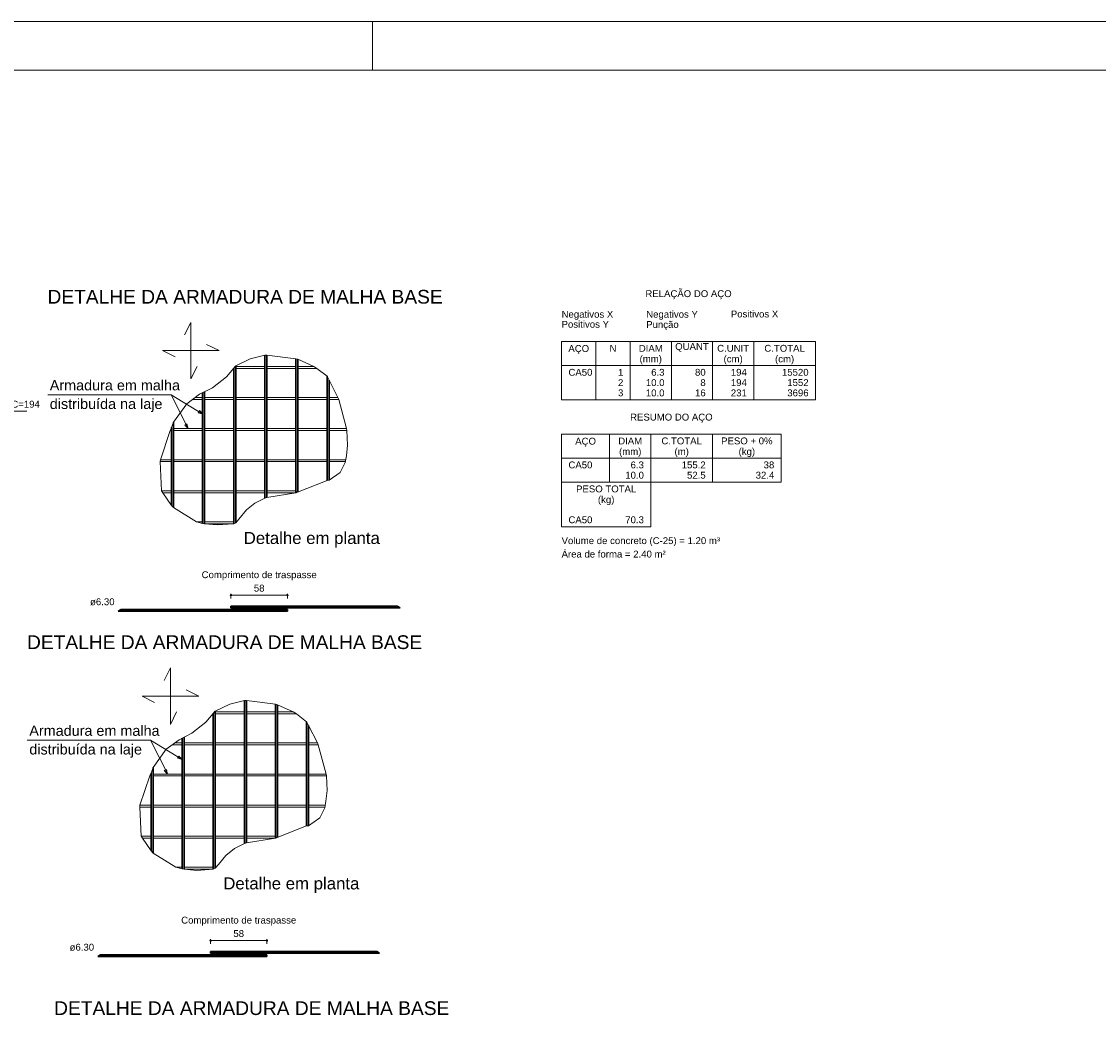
# Model space of a CAD drawing. Header units: millimetres. Extents: x 641 to 725, y -126 to -3.
# Tile 5 of 14: x 681 to 703, y -87 to -67. Entities that reach past the tile are written whole.
import ezdxf

# ---------------------------------------------------------------- set-up
doc = ezdxf.new("R2010")
doc.units = ezdxf.units.MM
doc.header["$MEASUREMENT"] = 0
for name, color, linetype, lineweight in [('Cotas', 9, 'Continuous', 5), ('Descrição da armadura', 7, 'Continuous', 5), ('DT-Armadura', 8, 'Continuous', 30), ('DT-ARMADURA NEG', 1, 'Continuous', 20), ('DT-Armadura negativa', 8, 'Continuous', 30), ('DT-Cotas', 7, 'Continuous', 5), ('DT-Forma', 5, 'Continuous', 5), ('DT-Relação do aço', 7, 'Continuous', 5), ('DT-Textos', 7, 'Continuous', 5), ('DT-Título', 74, 'Continuous', 20), ('PRANCHA 01', 7, 'Continuous', 20)]:
    doc.layers.add(name, color=color, linetype=linetype, lineweight=lineweight)
doc.styles.add('Arial', font='arial.ttf')

msp = doc.modelspace()

# ---------------------------------------------------------------- linework, layer by layer
at = {"layer": 'Cotas'}
for p, q in [((684.1809, -74.5458), (681.6429, -74.5458)), ((684.5329, -75.2418), (684.1809, -74.5458)), ((684.8329, -74.9438), (684.1809, -74.5458)), ((683.7598, -81.6561), (681.2218, -81.6561)), ((684.1118, -82.3521), (683.7598, -81.6561)), ((684.4118, -82.0541), (683.7598, -81.6561))]:
    msp.add_line(p, q, dxfattribs=at)
for points in [[(684.8329, -74.9438), (684.7649, -74.8708), (684.7379, -74.9148), (684.8329, -74.9438)], [(684.5319, -75.2418), (684.5089, -75.1448), (684.4639, -75.1698), (684.5319, -75.2418)], [(684.4118, -82.0541), (684.3438, -81.9811), (684.3168, -82.0251), (684.4118, -82.0541)], [(684.1108, -82.3521), (684.0878, -82.2551), (684.0428, -82.2801), (684.1108, -82.3521)]]:
    msp.add_lwpolyline(points, dxfattribs=at)
at = {"layer": 'DT-Armadura'}
for p, q in [((686.1119, -73.7258), (686.1119, -76.6708)), ((686.1519, -73.7278), (686.1519, -76.6578)), ((685.4719, -73.9938), (685.4719, -77.2008)), ((685.5119, -73.9458), (685.5119, -77.1778)), ((686.7519, -73.8058), (686.7519, -76.5588)), ((686.7919, -73.8138), (686.7919, -76.5268)), ((687.3919, -74.1638), (687.3919, -76.3088)), ((687.4319, -74.2438), (687.4319, -76.3048)), ((684.8319, -74.5018), (684.8319, -77.1918)), ((684.8719, -74.4818), (684.8719, -77.1988)), ((684.2319, -75.1078), (684.2319, -76.8678)), ((684.1919, -75.2198), (684.1919, -76.8228)), ((685.6908, -80.8361), (685.6908, -83.7811)), ((685.7308, -80.8381), (685.7308, -83.7681)), ((685.0508, -81.1041), (685.0508, -84.3111)), ((685.0908, -81.0561), (685.0908, -84.2881)), ((686.3308, -80.9161), (686.3308, -83.6691)), ((686.3708, -80.9241), (686.3708, -83.6371)), ((686.9708, -81.2741), (686.9708, -83.4191)), ((687.0108, -81.3541), (687.0108, -83.4151)), ((684.4108, -81.6121), (684.4108, -84.3021)), ((684.4508, -81.5921), (684.4508, -84.3091)), ((683.7708, -82.3301), (683.7708, -83.9331)), ((683.8108, -82.2181), (683.8108, -83.9781))]:
    msp.add_line(p, q, dxfattribs=at)
at = {"layer": 'DT-ARMADURA NEG'}
for p, q in [((685.5119, -73.9608), (686.1119, -73.9608)), ((685.5119, -74.0008), (686.1119, -74.0008)), ((686.1519, -73.9608), (686.7519, -73.9608)), ((686.1519, -74.0008), (686.7519, -74.0008)), ((686.7919, -73.9608), (687.1179, -73.9608)), ((686.7919, -74.0008), (687.1829, -74.0008)), ((684.6239, -74.6408), (684.8319, -74.6408)), ((684.6779, -74.6008), (684.8319, -74.6008)), ((684.8719, -74.6008), (685.4719, -74.6008)), ((684.8719, -74.6408), (685.4719, -74.6408)), ((685.5119, -74.6008), (686.1119, -74.6008)), ((685.5119, -74.6408), (686.1119, -74.6408)), ((686.1519, -74.6008), (686.7519, -74.6008)), ((686.1519, -74.6408), (686.7519, -74.6408)), ((686.7919, -74.6008), (687.3919, -74.6008)), ((686.7919, -74.6408), (687.3919, -74.6408)), ((687.4319, -74.6008), (687.6139, -74.6008)), ((687.4319, -74.6408), (687.6309, -74.6408)), ((684.1659, -75.2808), (684.1919, -75.2808)), ((684.1839, -75.2408), (684.1919, -75.2408)), ((684.2319, -75.2408), (684.8319, -75.2408)), ((684.2319, -75.2808), (684.8319, -75.2808)), ((684.8719, -75.2408), (685.4719, -75.2408)), ((684.8719, -75.2808), (685.4719, -75.2808)), ((685.5119, -75.2408), (686.1119, -75.2408)), ((685.5119, -75.2808), (686.1119, -75.2808)), ((686.1519, -75.2408), (686.7519, -75.2408)), ((686.1519, -75.2808), (686.7519, -75.2808)), ((686.7919, -75.2408), (687.3919, -75.2408)), ((686.7919, -75.2808), (687.3919, -75.2808)), ((687.4319, -75.2408), (687.7929, -75.2408)), ((687.4319, -75.2808), (687.7989, -75.2808)), ((683.9579, -75.9208), (684.1919, -75.9208)), ((683.9619, -75.8808), (684.1919, -75.8808)), ((684.2319, -75.8808), (684.8319, -75.8808)), ((684.2319, -75.9208), (684.8319, -75.9208)), ((684.8719, -75.8808), (685.4719, -75.8808)), ((684.8719, -75.9208), (685.4719, -75.9208)), ((685.5119, -75.8808), (686.1119, -75.8808)), ((685.5119, -75.9208), (686.1119, -75.9208)), ((686.1519, -75.8808), (686.7519, -75.8808)), ((686.1519, -75.9208), (686.7519, -75.9208)), ((686.7919, -75.8808), (687.3919, -75.8808)), ((686.7919, -75.9208), (687.3919, -75.9208)), ((687.4319, -75.8808), (687.7749, -75.8808)), ((687.4319, -75.9208), (687.7669, -75.9208)), ((683.9879, -76.5208), (684.1919, -76.5208)), ((684.0119, -76.5608), (684.1919, -76.5608)), ((684.2319, -76.5208), (684.8319, -76.5208)), ((684.2319, -76.5608), (684.8319, -76.5608)), ((684.8719, -76.5208), (685.4719, -76.5208)), ((684.8719, -76.5608), (685.4719, -76.5608)), ((685.5119, -76.5208), (686.1119, -76.5208)), ((685.5119, -76.5608), (686.1119, -76.5608)), ((686.1519, -76.5208), (686.7519, -76.5208)), ((686.1519, -76.5608), (686.7519, -76.5608)), ((684.7039, -77.1608), (684.8319, -77.1608)), ((684.8719, -77.1608), (685.4719, -77.1608)), ((684.8919, -77.2008), (685.4719, -77.2008)), ((685.0908, -81.0711), (685.6908, -81.0711)), ((685.7308, -81.0711), (686.3308, -81.0711)), ((686.3708, -81.0711), (686.6968, -81.0711)), ((685.0908, -81.1111), (685.6908, -81.1111)), ((685.7308, -81.1111), (686.3308, -81.1111)), ((686.3708, -81.1111), (686.7618, -81.1111)), ((684.2028, -81.7511), (684.4108, -81.7511)), ((684.2568, -81.7111), (684.4108, -81.7111)), ((684.4508, -81.7111), (685.0508, -81.7111)), ((684.4508, -81.7511), (685.0508, -81.7511)), ((685.0908, -81.7111), (685.6908, -81.7111)), ((685.0908, -81.7511), (685.6908, -81.7511)), ((685.7308, -81.7111), (686.3308, -81.7111)), ((685.7308, -81.7511), (686.3308, -81.7511)), ((686.3708, -81.7111), (686.9708, -81.7111)), ((686.3708, -81.7511), (686.9708, -81.7511)), ((687.0108, -81.7111), (687.1928, -81.7111)), ((687.0108, -81.7511), (687.2098, -81.7511)), ((683.7448, -82.3911), (683.7708, -82.3911)), ((683.7628, -82.3511), (683.7708, -82.3511)), ((683.8108, -82.3511), (684.4108, -82.3511)), ((683.8108, -82.3911), (684.4108, -82.3911)), ((684.4508, -82.3511), (685.0508, -82.3511)), ((684.4508, -82.3911), (685.0508, -82.3911)), ((685.0908, -82.3511), (685.6908, -82.3511)), ((685.0908, -82.3911), (685.6908, -82.3911)), ((685.7308, -82.3511), (686.3308, -82.3511)), ((685.7308, -82.3911), (686.3308, -82.3911)), ((686.3708, -82.3511), (686.9708, -82.3511)), ((686.3708, -82.3911), (686.9708, -82.3911)), ((687.0108, -82.3511), (687.3718, -82.3511)), ((687.0108, -82.3911), (687.3778, -82.3911)), ((683.5368, -83.0311), (683.7708, -83.0311)), ((683.5408, -82.9911), (683.7708, -82.9911)), ((683.8108, -82.9911), (684.4108, -82.9911)), ((683.8108, -83.0311), (684.4108, -83.0311)), ((684.4508, -82.9911), (685.0508, -82.9911)), ((684.4508, -83.0311), (685.0508, -83.0311)), ((685.0908, -82.9911), (685.6908, -82.9911)), ((685.0908, -83.0311), (685.6908, -83.0311)), ((685.7308, -82.9911), (686.3308, -82.9911)), ((685.7308, -83.0311), (686.3308, -83.0311)), ((686.3708, -82.9911), (686.9708, -82.9911)), ((686.3708, -83.0311), (686.9708, -83.0311)), ((687.0108, -82.9911), (687.3538, -82.9911)), ((687.0108, -83.0311), (687.3458, -83.0311)), ((683.5668, -83.6311), (683.7708, -83.6311)), ((683.5908, -83.6711), (683.7708, -83.6711)), ((683.8108, -83.6311), (684.4108, -83.6311)), ((683.8108, -83.6711), (684.4108, -83.6711)), ((684.4508, -83.6311), (685.0508, -83.6311)), ((684.4508, -83.6711), (685.0508, -83.6711)), ((685.0908, -83.6311), (685.6908, -83.6311)), ((685.0908, -83.6711), (685.6908, -83.6711)), ((685.7308, -83.6311), (686.3308, -83.6311)), ((685.7308, -83.6711), (686.3308, -83.6711)), ((684.2828, -84.2711), (684.4108, -84.2711)), ((684.4508, -84.2711), (685.0508, -84.2711)), ((684.4708, -84.3111), (685.0508, -84.3111))]:
    msp.add_line(p, q, dxfattribs=at)
at = {"layer": 'DT-Armadura negativa'}
for p, q in [((683.1529, -78.9644), (683.0949, -78.9997)), ((686.5749, -78.9997), (683.0949, -78.9997)), ((686.5749, -78.9644), (683.1529, -78.9644)), ((685.4149, -78.8938), (688.8369, -78.8938)), ((685.4149, -78.8938), (685.4149, -78.9291)), ((685.4149, -78.9291), (688.8949, -78.9291)), ((686.5749, -78.9644), (686.5749, -78.9997)), ((688.8369, -78.8938), (688.8949, -78.9291)), ((682.7318, -86.0746), (682.6738, -86.1099)), ((686.1538, -86.1099), (682.6738, -86.1099)), ((686.1538, -86.0746), (682.7318, -86.0746)), ((684.9938, -86.004), (688.4158, -86.004)), ((684.9938, -86.004), (684.9938, -86.0393)), ((684.9938, -86.0393), (688.4738, -86.0393)), ((686.1538, -86.0746), (686.1538, -86.1099)), ((688.4158, -86.004), (688.4738, -86.0393))]:
    msp.add_line(p, q, dxfattribs=at)
at = {"layer": 'DT-Cotas'}
for p, q in [((685.4008, -78.6678), (686.589, -78.6678)), ((685.4149, -78.6396), (685.4149, -78.7384)), ((686.5749, -78.6396), (686.5749, -78.7384)), ((684.9938, -85.7498), (684.9938, -85.8487)), ((686.1538, -85.7498), (686.1538, -85.8487)), ((684.9797, -85.7781), (686.1679, -85.7781))]:
    msp.add_line(p, q, dxfattribs=at)
for centre in [(685.4149, -78.6678), (686.5749, -78.6678), (684.9938, -85.7781), (686.1538, -85.7781)]:
    msp.add_circle(centre, 0.0141, dxfattribs=at)
at = {"layer": 'DT-Forma'}
for p, q in [((684.5889, -73.0538), (684.4589, -73.3128)), ((684.5889, -74.2188), (684.5889, -73.0538)), ((685.1709, -73.6358), (684.9119, -73.5068)), ((684.0059, -73.6358), (685.1709, -73.6358)), ((684.0059, -73.6358), (684.2649, -73.7658)), ((685.8099, -73.8018), (686.1119, -73.7258)), ((686.1519, -73.7278), (686.1119, -73.7258)), ((686.7519, -73.8058), (686.1519, -73.7278)), ((684.5889, -74.2188), (684.7179, -73.9598)), ((685.3209, -74.1758), (685.4719, -73.9938)), ((685.4719, -73.9938), (685.4999, -73.9608)), ((685.4999, -73.9608), (685.5119, -73.9458)), ((685.5119, -73.9458), (685.8099, -73.8018)), ((686.7919, -73.8138), (686.7519, -73.8058)), ((687.1179, -73.9608), (686.7919, -73.8138)), ((687.1829, -74.0008), (687.1179, -73.9608)), ((687.3919, -74.1638), (687.1829, -74.0008)), ((687.4319, -74.2438), (687.3919, -74.1638)), ((687.6139, -74.6008), (687.4319, -74.2438)), ((687.6309, -74.6408), (687.6139, -74.6008)), ((687.7929, -75.2408), (687.6309, -74.6408)), ((684.2319, -75.1078), (684.1919, -75.2198)), ((684.1659, -75.2808), (683.9619, -75.8808)), ((684.1839, -75.2408), (684.1659, -75.2808)), ((684.1919, -75.2198), (684.1839, -75.2408)), ((687.7989, -75.2808), (687.7929, -75.2408)), ((687.8129, -75.5808), (687.7989, -75.2808)), ((687.7899, -75.7988), (687.8129, -75.5808)), ((683.9619, -75.8808), (683.9579, -75.9208)), ((683.9579, -75.9208), (683.9879, -76.5208)), ((687.6649, -76.1438), (687.7639, -75.9398)), ((687.7639, -75.9398), (687.7899, -75.7988)), ((687.4319, -76.3048), (687.6649, -76.1438)), ((686.7519, -76.5608), (687.3919, -76.3088)), ((687.3919, -76.3088), (687.4319, -76.3048)), ((683.9879, -76.5208), (684.0119, -76.5608)), ((684.0119, -76.5608), (684.1919, -76.8228)), ((686.1119, -76.6708), (685.9089, -76.7768)), ((686.1519, -76.6578), (686.1119, -76.6708)), ((686.1519, -76.6578), (686.7519, -76.5608)), ((686.7519, -76.5608), (686.7919, -76.5268)), ((684.1919, -76.8228), (684.2319, -76.8678)), ((684.2319, -76.8678), (684.7039, -77.1608)), ((685.9089, -76.7768), (685.7309, -76.9158)), ((685.5769, -77.1028), (685.5119, -77.1778)), ((685.7309, -76.9158), (685.5769, -77.1028)), ((684.7039, -77.1608), (684.8319, -77.1918)), ((684.8319, -77.1918), (684.8719, -77.1988)), ((685.1319, -77.2248), (684.8719, -77.1988)), ((685.4719, -77.2008), (685.1319, -77.2248)), ((685.4719, -77.2008), (685.5119, -77.1778)), ((684.1678, -80.1641), (684.0378, -80.4231)), ((684.1678, -81.3291), (684.1678, -80.1641)), ((684.7498, -80.7461), (684.4908, -80.6171)), ((683.5848, -80.7461), (684.7498, -80.7461)), ((683.5848, -80.7461), (683.8438, -80.8761)), ((685.3888, -80.9121), (685.6908, -80.8361)), ((685.7308, -80.8381), (685.6908, -80.8361)), ((686.3308, -80.9161), (685.7308, -80.8381)), ((684.1678, -81.3291), (684.2968, -81.0701)), ((684.8998, -81.2861), (685.0508, -81.1041)), ((685.0508, -81.1041), (685.0788, -81.0711)), ((685.0788, -81.0711), (685.0908, -81.0561)), ((685.0908, -81.0561), (685.3888, -80.9121)), ((686.3708, -80.9241), (686.3308, -80.9161)), ((686.6968, -81.0711), (686.3708, -80.9241)), ((686.7618, -81.1111), (686.6968, -81.0711)), ((686.9708, -81.2741), (686.7618, -81.1111)), ((687.0108, -81.3541), (686.9708, -81.2741)), ((687.1928, -81.7111), (687.0108, -81.3541)), ((687.2098, -81.7511), (687.1928, -81.7111)), ((687.3718, -82.3511), (687.2098, -81.7511)), ((683.7448, -82.3911), (683.5408, -82.9911)), ((683.7628, -82.3511), (683.7448, -82.3911)), ((683.7708, -82.3301), (683.7628, -82.3511)), ((683.8108, -82.2181), (683.7708, -82.3301)), ((687.3778, -82.3911), (687.3718, -82.3511)), ((687.3918, -82.6911), (687.3778, -82.3911)), ((687.3688, -82.9091), (687.3918, -82.6911)), ((683.5408, -82.9911), (683.5368, -83.0311)), ((683.5368, -83.0311), (683.5668, -83.6311)), ((687.2438, -83.2541), (687.3428, -83.0501)), ((687.3428, -83.0501), (687.3688, -82.9091)), ((687.0108, -83.4151), (687.2438, -83.2541)), ((686.3308, -83.6711), (686.9708, -83.4191)), ((686.9708, -83.4191), (687.0108, -83.4151)), ((683.5668, -83.6311), (683.5908, -83.6711)), ((683.5908, -83.6711), (683.7708, -83.9331)), ((685.7308, -83.7681), (685.6908, -83.7811)), ((685.7308, -83.7681), (686.3308, -83.6711)), ((686.3308, -83.6711), (686.3708, -83.6371)), ((683.7708, -83.9331), (683.8108, -83.9781)), ((683.8108, -83.9781), (684.2828, -84.2711)), ((685.4878, -83.8871), (685.3098, -84.0261)), ((685.6908, -83.7811), (685.4878, -83.8871)), ((685.3098, -84.0261), (685.1558, -84.2131)), ((684.2828, -84.2711), (684.4108, -84.3021)), ((684.4108, -84.3021), (684.4508, -84.3091)), ((684.7108, -84.3351), (684.4508, -84.3091)), ((685.0508, -84.3111), (684.7108, -84.3351)), ((685.0508, -84.3111), (685.0908, -84.2881)), ((685.1558, -84.2131), (685.0908, -84.2881))]:
    msp.add_line(p, q, dxfattribs=at)
for points in [[(685.3209, -74.1758), (685.0319, -74.4018), (684.7669, -74.5348), (684.5029, -74.7298), (684.2319, -75.1078)], [(684.8998, -81.2861), (684.6108, -81.5121), (684.3458, -81.6451), (684.0818, -81.8401), (683.8108, -82.2181)]]:
    msp.add_lwpolyline(points, dxfattribs=at)
at = {"layer": 'DT-Relação do aço', "linetype": 'Continuous'}
for p, q in [((692.2177, -73.4484), (697.4421, -73.4484)), ((692.2177, -73.4484), (692.2177, -74.6486)), ((692.9237, -73.4484), (692.9237, -74.6486)), ((693.6297, -73.4484), (693.6297, -74.6486)), ((694.4769, -73.4484), (694.4769, -74.6486)), ((695.3241, -73.4484), (695.3241, -74.6486)), ((696.1713, -73.4484), (696.1713, -74.6486)), ((697.4421, -73.4484), (697.4421, -74.6486)), ((692.2177, -73.9426), (697.4421, -73.9426)), ((692.2177, -74.6486), (697.4421, -74.6486)), ((692.2177, -75.3546), (692.2177, -76.343)), ((692.2177, -75.3546), (696.7361, -75.3546)), ((693.2061, -75.3546), (693.2061, -76.343)), ((694.0533, -75.3546), (694.0533, -76.343)), ((695.3241, -75.3546), (695.3241, -76.343)), ((696.7361, -75.3546), (696.7361, -76.343)), ((692.2177, -75.8488), (696.7361, -75.8488)), ((692.2177, -76.343), (696.7361, -76.343)), ((692.2177, -76.343), (692.2177, -77.2608)), ((694.0533, -77.2608), (694.0533, -76.343)), ((692.2177, -77.2608), (694.0533, -77.2608))]:
    msp.add_line(p, q, dxfattribs=at)
at = {"layer": 'DT-Textos'}
msp.add_line((678.3597, -74.8836), (681.2127, -74.8836), dxfattribs=at)
at = {"layer": 'PRANCHA 01'}
for points in [[(641.3267, -126.2615), (725.4267, -126.2615), (725.4267, -66.8615), (641.3267, -66.8615), (641.3267, -126.2615)], [(688.3267, -67.8615), (688.3267, -66.8615)]]:
    msp.add_lwpolyline(points, dxfattribs=at)
msp.add_lwpolyline([(643.8267, -125.2615), (724.4267, -125.2615), (724.4267, -67.8615), (643.8267, -67.8615)], close=True, dxfattribs=at)

# ---------------------------------------------------------------- texts
at = {"layer": 'Descrição da armadura', "linetype": 'Continuous', "insert": (679.4364, -74.813), "char_height": 0.1412, "width": 4.100605, "attachment_point": 7, "line_spacing_factor": 0.798, "style": 'Arial'}
msp.add_mtext('20 N1 ø6.3 c/10 C=194', dxfattribs=at)
at = {"layer": 'DT-Cotas', "char_height": 0.1412, "width": 0.50244, "attachment_point": 8, "line_spacing_factor": 0.798, "style": 'Arial'}
for insert in [(685.9949, -78.5972), (685.5738, -85.7075)]:
    msp.add_mtext('58', dxfattribs=dict(at, insert=insert))
at = {"layer": 'DT-Relação do aço', "linetype": 'Continuous', "char_height": 0.1412, "line_spacing_factor": 0.798, "style": 'Arial'}
for s, insert, width, attachment_point in [('RELAÇÃO DO AÇO', (694.8301, -72.5774), 3.560436, 8), ('Negativos X', (692.2181, -73.0004), 2.132477, 7), ('Negativos Y', (693.9591, -73.0004), 2.132477, 7), ('Positivos X', (695.7006, -72.9542), 1.956347, 7), ('Positivos Y', (692.2177, -73.166), 1.956347, 7), ('Punção', (693.9591, -73.2124), 1.34144, 7), ('AÇO', (692.5711, -73.7064), 0.857085, 8), ('N', (693.2767, -73.6602), 0.285631, 8), ('DIAM', (694.0533, -73.6602), 0.988796, 8), ('QUANT', (694.9005, -73.6602), 1.384314, 8), ('C.UNIT', (695.7477, -73.6602), 1.318265, 8), ('C.TOTAL', (696.8067, -73.6602), 1.670137, 8), ('(mm)', (694.0531, -73.9184), 0.922361, 8), ('(cm)', (695.7481, -73.9184), 0.79065, 8), ('(cm)', (696.8071, -73.9184), 0.79065, 8), ('CA50', (692.3589, -74.1544), 0.989375, 7), ('1', (693.4885, -74.1544), 0.219968, 9), ('6.3', (694.3357, -74.1544), 0.549824, 9), ('80', (695.1829, -74.1544), 0.439937, 9), ('194', (696.0301, -74.1544), 0.659905, 9), ('15520', (697.3009, -74.1544), 1.099842, 9), ('2', (693.4885, -74.3662), 0.219968, 9), ('10.0', (694.3357, -74.3662), 0.769793, 9), ('8', (695.1829, -74.3662), 0.219968, 9), ('194', (696.0301, -74.3662), 0.659905, 9), ('1552', (697.3009, -74.3662), 0.879874, 9), ('3', (693.4885, -74.578), 0.219968, 9), ('10.0', (694.3357, -74.578), 0.769793, 9), ('16', (695.1829, -74.578), 0.439937, 9), ('231', (696.0301, -74.578), 0.659905, 9), ('3696', (697.3009, -74.578), 0.879874, 9), ('RESUMO DO AÇO', (694.4771, -75.1184), 3.40613, 8), ('AÇO', (692.7121, -75.6134), 0.857085, 8), ('DIAM', (693.6297, -75.5664), 0.988796, 8), ('C.TOTAL', (694.6887, -75.5664), 1.670137, 8), ('PESO + 0%', (696.0301, -75.5664), 2.121469, 8), ('(mm)', (693.6301, -75.8244), 0.922361, 8), ('(m)', (694.6891, -75.8244), 0.592891, 8), ('(kg)', (696.0301, -75.8244), 0.681149, 8), ('CA50', (692.3589, -76.0606), 0.989375, 7), ('6.3', (693.9121, -76.0606), 0.549824, 9), ('155.2', (695.1829, -76.0606), 0.989761, 9), ('38', (696.5949, -76.0606), 0.439937, 9), ('10.0', (693.9121, -76.2724), 0.769793, 9), ('52.5', (695.1829, -76.2724), 0.769793, 9), ('32.4', (696.5949, -76.2724), 0.769793, 9), ('PESO TOTAL', (693.1355, -76.5548), 2.483576, 8), ('(kg)', (693.1351, -76.8134), 0.681149, 8), ('CA50', (692.3589, -77.1902), 0.989375, 7), ('70.3', (693.9121, -77.1902), 0.769793, 9), ('Volume de concreto (C-25) = 1.20 m³', (692.2181, -77.6604), 6.539955, 7), ('Área de forma = 2.40 m²', (692.2177, -77.8962), 4.297784, 7)]:
    msp.add_mtext(s, dxfattribs=dict(at, insert=insert, width=width, attachment_point=attachment_point))
at = {"layer": 'DT-Textos', "linetype": 'Continuous', "line_spacing_factor": 0.798, "style": 'Arial'}
for s, insert, char_height, width, attachment_point in [('DETALHE DA ARMADURA DE MALHA BASE', (685.7049, -72.6718), 0.2824, 15.520582, 8), ('Armadura em malha', (681.6859, -74.4568), 0.2118, 5.456116, 7), ('distribuída na laje', (681.6858, -74.9014), 0.2118, 4.72091, 7), ('Detalhe em planta', (685.6768, -77.6904), 0.2471, 6.110303, 7), ('DETALHE DA ARMADURA DE MALHA BASE', (685.2838, -79.7821), 0.2824, 15.520582, 8), ('Armadura em malha', (681.2648, -81.5671), 0.2118, 5.456116, 7), ('distribuída na laje', (681.2648, -82.0124), 0.2118, 4.72091, 7), ('Detalhe em planta', (685.2558, -84.8004), 0.2471, 6.110303, 7), ('DETALHE DA ARMADURA DE MALHA BASE', (685.8416, -87.3153), 0.2824, 15.520582, 8)]:
    msp.add_mtext(s, dxfattribs=dict(at, insert=insert, char_height=char_height, width=width, attachment_point=attachment_point))
at = {"layer": 'DT-Textos', "char_height": 0.1412, "width": 1.155083, "attachment_point": 7, "line_spacing_factor": 0.798, "style": 'Arial'}
for insert in [(682.5149, -78.8796), (682.0938, -85.9899)]:
    msp.add_mtext('ø6.30', dxfattribs=dict(at, insert=insert))
at = {"layer": 'DT-Título', "char_height": 0.1412, "width": 5.422959, "attachment_point": 8, "line_spacing_factor": 0.798, "style": 'Arial'}
for insert in [(685.9948, -78.3614), (685.5738, -85.4714)]:
    msp.add_mtext('Comprimento de traspasse', dxfattribs=dict(at, insert=insert))

doc.saveas('drawing.dxf')
